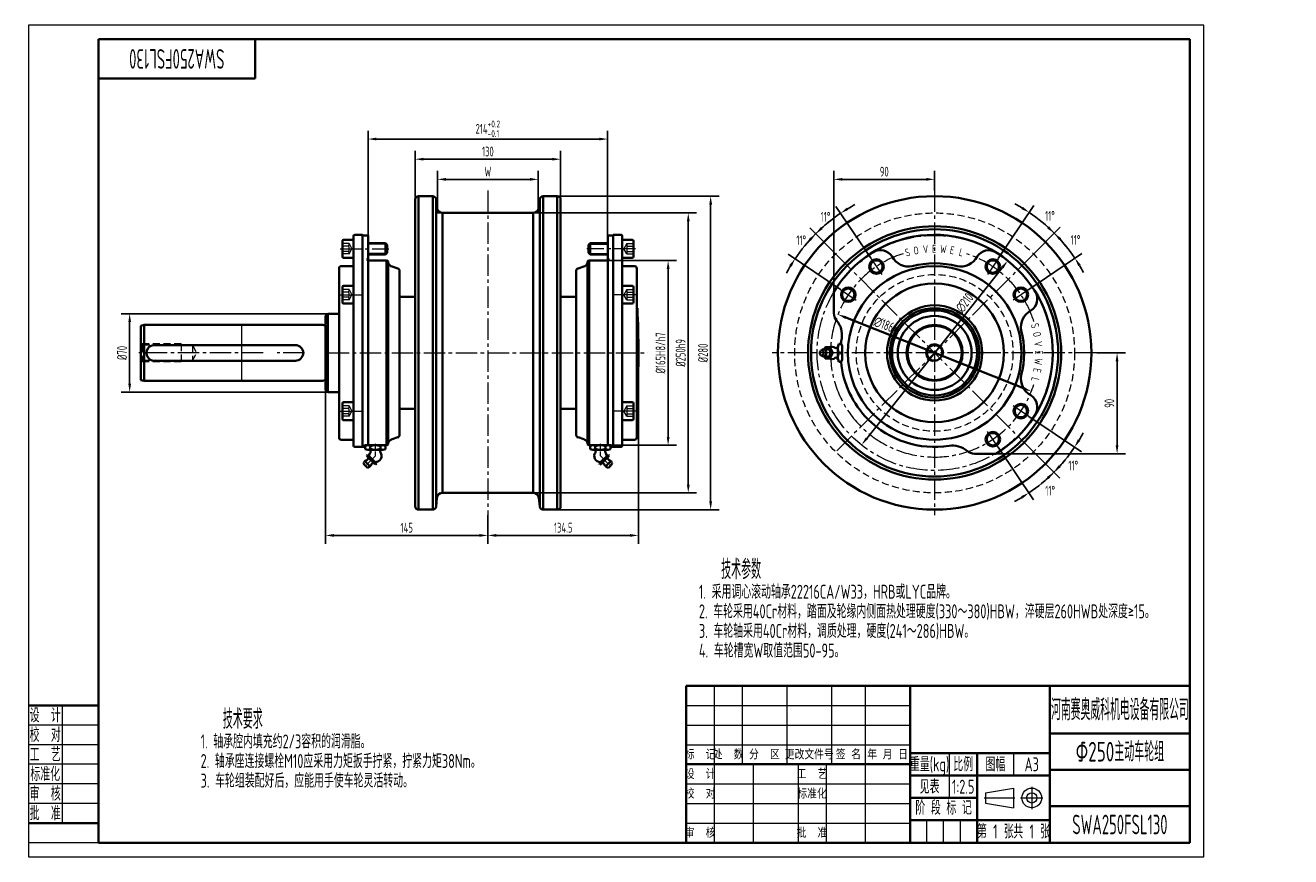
# Model space of a CAD drawing. Header units: millimetres. Extents: x -3 to 1128, y 0 to 742.
import ezdxf
from ezdxf.enums import TextEntityAlignment as Align

# ---------------------------------------------------------------- set-up
doc = ezdxf.new("R2010")
doc.units = ezdxf.units.MM
doc.linetypes.add('CENTER2', pattern=[28.575, 19.05, -3.175, 3.175, -3.175])
doc.linetypes.add('DASHED2', pattern=[9.525, 6.35, -3.175])
doc.layers.get('Defpoints').update_dxf_attribs({"lineweight": 18})
for name, color, linetype, lineweight in [('01.1', 1, 'Continuous', 18), ('01.2', 7, 'Continuous', 35), ('01.T', 3, 'Continuous', 18), ('02.1', 2, 'DASHED2', 18), ('04.1', 4, 'CENTER2', 18)]:
    doc.layers.add(name, color=color, linetype=linetype, lineweight=lineweight)
doc.styles.get("Standard").update_dxf_attribs({"font": 'isocp.shx', "width": 0.707, "bigfont": 'gbcbig.shx'})
doc.dimstyles.new('Tech_2.5', dxfattribs={"dimscale": 2.5, "dimtxt": 3.5, "dimasz": 3, "dimexe": 3, "dimexo": 0, "dimgap": 1, "dimtad": 1, "dimdec": 3, "dimdsep": 46, "dimtxsty": 'Standard', "dimcen": 0, "dimclrd": 1, "dimclre": 1, "dimclrt": 3, "dimazin": 2, "dimtfac": 1, "dimtdec": 3, "dimtmove": 0, "dimatfit": 0, "dimfxl": 0, "dimarcsym": 0})
doc.dimstyles.new('Tech_2.5$2', dxfattribs={"dimscale": 2.5, "dimtxt": 3.5, "dimasz": 3, "dimexe": 3, "dimexo": 0, "dimgap": 1, "dimtad": 1, "dimtih": 1, "dimtoh": 1, "dimdec": 3, "dimdsep": 46, "dimtxsty": 'Standard', "dimcen": 0, "dimclrd": 1, "dimclre": 1, "dimclrt": 3, "dimazin": 2, "dimtfac": 1, "dimtdec": 3, "dimtmove": 0, "dimatfit": 0, "dimfxl": 0, "dimarcsym": 0})

# ---------------------------------------------------------------- blocks, each defined once
blk = doc.blocks.new('A$C378E2D00')
at = {"layer": '01.1'}
for p, q in [((0, 297), (0, 0)), ((420, 297), (0, 297)), ((420, 0), (420, 297)), ((12, 54), (12, 12)), ((25, 47), (0, 47)), ((25, 40), (0, 40)), ((25, 33), (0, 33)), ((25, 26), (0, 26)), ((25, 19), (0, 19)), ((25, 5), (0, 5)), ((0, 0), (420, 0))]:
    blk.add_line(p, q, dxfattribs=at)
at = {"layer": '01.2'}
for p, q in [((415, 292), (25, 292)), ((25, 292), (25, 5)), ((81, 292), (81, 278)), ((415, 5), (415, 292)), ((81, 278), (25, 278)), ((25, 54), (0, 54)), ((25, 12), (0, 12)), ((25, 5), (415, 5))]:
    blk.add_line(p, q, dxfattribs=at)
at = {"layer": '01.T', "width": 0.707}
for s, p in [('设  计', (6, 50.5)), ('校  对', (6, 43.5)), ('工  艺', (6, 36.5)), ('标准化', (6, 29.5)), ('审  核', (6, 22.5)), ('批  准', (6, 15.5))]:
    blk.add_text(s, height=5, dxfattribs=at).set_placement(p, align=Align.MIDDLE_CENTER)
blk = doc.blocks.new('A$C6AAB7862')
at = {"layer": '01.1'}
for p, q in [((-16.5, 1.83), (-6.5, 3.5)), ((-16.5, 1.83), (-16.5, -1.83)), ((-6.5, 3.5), (-6.5, -3.5)), ((-16.5, -1.83), (-6.5, -3.5))]:
    blk.add_line(p, q, dxfattribs=at)
for radius in [3.5, 1.83]:
    blk.add_circle((0, 0), radius, dxfattribs=at)
at = {"layer": '04.1'}
for p, q in [((-17, 0), (-6, 0)), ((-4, 0), (4, 0)), ((0, 4), (0, -4))]:
    blk.add_line(p, q, dxfattribs=at)
blk = doc.blocks.new('A$C4369553E')
at = {"layer": '01.1'}
for p, q in [((-170, 56), (-170, 28)), ((-160, 56), (-160, 28)), ((-144, 56), (-144, 28)), ((-128, 56), (-128, 28)), ((-116, 56), (-116, 0)), ((-180, 49), (-100, 49)), ((-180, 42), (-100, 42)), ((-180, 35), (-100, 35)), ((-86, 32), (-86, 16)), ((-63, 32), (-63, 24)), ((-170, 28), (-170, 0)), ((-156, 28), (-156, 0)), ((-140, 28), (-140, 0)), ((-130, 28), (-130, 0)), ((-180, 21), (-100, 21)), ((-180, 14), (-100, 14)), ((-180, 7), (-100, 7)), ((-94, 0), (-94, 8)), ((-88, 0), (-88, 8)), ((-82, 0), (-82, 8))]:
    blk.add_line(p, q, dxfattribs=at)
at = {"layer": '01.2'}
for p, q in [((-180, 56), (-180, 0)), ((-180, 56), (0, 56)), ((-100, 0), (-100, 56)), ((-50, 0), (-50, 56)), ((0, 56), (0, 0)), ((-50, 39), (0, 39)), ((-100, 32), (-50, 32)), ((-76, 0), (-76, 32)), ((-180, 28), (-100, 28)), ((-100, 24), (-50, 24)), ((-50, 26), (0, 26)), ((-100, 16), (-76, 16)), ((-50, 13), (0, 13)), ((-100, 8), (-50, 8)), ((-180, 0), (0, 0))]:
    blk.add_line(p, q, dxfattribs=at)
blk.add_blockref('A$C6AAB7862', (-56.5, 16), dxfattribs=at)
at = {"layer": '01.T'}
for s, height, width, p in [('河南赛奥威科机电设备有限公司', 7.5, 0.625, (-25, 47.5)), ('重量(kg)', 5, 0.707, (-93, 28)), ('比例', 5, 0.707, (-81, 28)), ('图幅', 5, 0.707, (-69.5, 28)), ('A3', 5, 0.707, (-56.5, 28)), ('阶 段 标 记', 5, 0.707, (-88, 12.5)), ('第   张', 5, 0.707, (-69.5, 4)), ('共   张', 5, 0.707, (-56.5, 4))]:
    blk.add_text(s, height=height, dxfattribs=dict(at, width=width)).set_placement(p, align=Align.MIDDLE_CENTER)
for s, p in [('标  记', (-175, 31.5)), ('处  数', (-165, 31.5)), ('分  区', (-152, 31.5)), ('更改文件号', (-136, 31.5)), ('签 名', (-122, 31.5)), ('年 月 日', (-108, 31.5)), ('设  计', (-175, 24.5)), ('工  艺', (-135, 24.5)), ('校  对', (-175, 17.5)), ('标准化', (-135, 17.5)), ('审  核', (-175, 3.5)), ('批  准', (-135, 3.5))]:
    blk.add_text(s, height=3.5, dxfattribs=at).set_placement(p, align=Align.MIDDLE_CENTER)
blk = doc.blocks.new('A$C6BB804F5')
at = {"layer": '01.1'}
for p, q in [((-45, 125), (-45.5, 129.5)), ((-45, 125), (-40.5, 125)), ((45, 125), (40.5, 125)), ((45, 125), (45.5, 129.5)), ((-90.7, 97.2), (-107, 97.2)), ((90.7, 97.2), (107, 97.2)), ((-90.7, 88.8), (-107, 88.8)), ((90.7, 88.8), (107, 88.8)), ((-220, 25), (-220, -25))]:
    blk.add_line(p, q, dxfattribs=at)
at = {"layer": '01.2'}
for p, q in [((-65, 137), (-65, -137)), ((-62, 140), (-49.3, 140)), ((-62, 140), (-62, -140)), ((-49.3, 140), (-49.3, -140)), ((-45.5, 129.5), (-46.3, 137.3)), ((-46.3, 137.3), (-46.3, -137.3)), ((45.5, 129.5), (46.3, 137.3)), ((46.3, 137.3), (46.3, -137.3)), ((62, 140), (49.3, 140)), ((49.3, 140), (49.3, -140)), ((62, 140), (62, -140)), ((65, 137), (65, -137)), ((-40.5, 125), (40.5, 125)), ((-40.5, 125), (-40.5, -125)), ((40.5, 125), (40.5, -125)), ((-120, 104.5), (-120, -83)), ((-112, 105.5), (-119, 105.5)), ((-112, -84), (-112, 105.5)), ((-107, 105), (-111.5, 105)), ((-107, 105), (-107, -82.5)), ((107, 105), (111.5, 105)), ((107, 105), (107, -82.5)), ((112, 105.5), (112, -84)), ((112, 105.5), (119, 105.5)), ((120, 104.5), (120, -83)), ((-130, 100), (-130, 86)), ((-129, 101), (-120, 101)), ((-120, 101), (-120, 85)), ((-107, 98), (-91.5, 98)), ((-91.5, 98), (-91.5, 88)), ((-90, 96.5), (-91.5, 98)), ((-90, 96.5), (-90, 89.5)), ((90, 96.5), (91.5, 98)), ((90, 96.5), (90, 89.5)), ((107, 98), (91.5, 98)), ((91.5, 98), (91.5, 88)), ((120, 101), (120, 85)), ((129, 101), (120, 101)), ((130, 100), (130, 86)), ((-129, 85), (-120, 85)), ((-107.7, 83.7), (-107, 84.9)), ((-107, 88), (-91.5, 88)), ((-90.5, 82.5), (-107, 82.5)), ((-91.5, 88), (-90, 89.5)), ((-90.5, 82.5), (-90.5, -82.5)), ((-90.5, 82.5), (-89, 81.6)), ((-89, 81.6), (-89, -81.6)), ((90.5, 82.5), (89, 81.6)), ((89, 81.6), (89, -81.6)), ((91.5, 88), (90, 89.5)), ((90.5, 82.5), (90.5, -82.5)), ((90.5, 82.5), (107, 82.5)), ((107, 88), (91.5, 88)), ((107.7, 83.7), (107, 84.9)), ((129, 85), (120, 85)), ((-133, -75.5), (-133, 75.5)), ((-121, 77.5), (-131, 77.5)), ((-80.5, 75.4), (-85.6, 77.1)), ((-79, 73.5), (-79, -73.5)), ((79, 73.5), (79, -73.5)), ((79, 73.5), (79, -73.5)), ((80.5, 75.4), (85.6, 77.1)), ((121, 77.5), (131, 77.5)), ((133, -75.5), (133, 75.5)), ((-130, 59), (-130, 45)), ((-129, 60), (-120, 60)), ((-120, 60), (-120, 44)), ((129, 60), (120, 60)), ((120, 60), (120, 44)), ((130, 59), (130, 45)), ((-79, 50), (-65, 50)), ((79, 50), (65, 50)), ((-145, 33), (-143, 35)), ((-143, 35), (-143, -35)), ((-133, 35), (-143, 35)), ((-129, 44), (-120, 44)), ((129, 44), (120, 44)), ((133, 40), (133.5, 40)), ((-307, 25), (-310, 24.2)), ((-310, 24.2), (-310, -24.2)), ((-147.5, 25), (-307, 25)), ((-307, 25), (-307, -25)), ((-147.5, 25), (-146.5, 24.7)), ((-145.4, 24.7), (-146.3, 24.7)), ((-145, 33), (-145, 26.8)), ((-145, 26.8), (-144.8, 25.4)), ((-145, 24.9), (-145, -24.9)), ((-144.8, 25.4), (-144.8, 25.3)), ((-298, 7), (-172, 7)), ((-298, -7), (-172, -7)), ((-307, -25), (-310, -24.2)), ((-147.5, -25), (-307, -25)), ((-147.5, -25), (-146.5, -24.7)), ((-145.4, -24.7), (-146.3, -24.7)), ((-145, -26.8), (-144.8, -25.4)), ((-145, -26.8), (-145, -33)), ((-143, -35), (-145, -33)), ((-144.8, -25.4), (-144.8, -25.3)), ((-133, -35), (-143, -35)), ((-130, -45), (-130, -59)), ((-129, -44), (-120, -44)), ((-120, -44), (-120, -60)), ((120, -44), (120, -60)), ((129, -44), (120, -44)), ((130, -45), (130, -59)), ((133, -40), (133.5, -40)), ((-79, -50), (-65, -50)), ((79, -50), (65, -50)), ((-129, -60), (-120, -60)), ((129, -60), (120, -60)), ((-121, -77.5), (-131, -77.5)), ((-80.5, -75.4), (-85.6, -77.1)), ((80.5, -75.4), (85.6, -77.1)), ((121, -77.5), (131, -77.5)), ((-110.5, -84), (-119, -84)), ((-110.5, -84), (-110.5, -83)), ((-90.5, -82.5), (-110, -82.5)), ((-107.3, -82.5), (-109.5, -83.1)), ((-109.5, -85.9), (-109.5, -83.1)), ((-107.3, -86.5), (-109.5, -85.9)), ((-93.7, -82.5), (-107.3, -82.5)), ((-93.7, -86.5), (-107.3, -86.5)), ((-105.1, -83.2), (-105.1, -85.8)), ((-95.9, -85.8), (-95.9, -83.2)), ((-93.7, -82.5), (-91.5, -83.1)), ((-93.7, -86.5), (-91.5, -85.9)), ((-91.5, -85.9), (-91.5, -83.1)), ((-90.5, -82.5), (-89, -81.6)), ((90.5, -82.5), (89, -81.6)), ((90.5, -82.5), (110, -82.5)), ((93.7, -82.5), (91.5, -83.1)), ((91.5, -85.9), (91.5, -83.1)), ((93.7, -86.5), (91.5, -85.9)), ((93.7, -82.5), (107.3, -82.5)), ((93.7, -86.5), (107.3, -86.5)), ((95.9, -85.8), (95.9, -83.2)), ((105.1, -83.2), (105.1, -85.8)), ((107.3, -82.5), (109.5, -83.1)), ((107.3, -86.5), (109.5, -85.9)), ((109.5, -85.9), (109.5, -83.1)), ((110.5, -84), (110.5, -83)), ((110.5, -84), (119, -84)), ((-111, -99.1), (-110.7, -98.1)), ((-107.6, -102.5), (-111, -99.1)), ((-105.2, -101.4), (-109.9, -96.7)), ((-107.6, -91.1), (-108.2, -91.6)), ((-107.4, -92.9), (-108.2, -91.6)), ((-106.4, -91.8), (-107.6, -91.1)), ((-107.4, -92.9), (-101.4, -98.9)), ((-106.4, -91.8), (-100.3, -97.9)), ((-105.7, -93.1), (-106.1, -93.5)), ((-101.6, -97.2), (-102, -97.6)), ((-101.4, -98.9), (-100.1, -99.7)), ((-100.3, -97.9), (-99.6, -99.1)), ((-99.6, -99.1), (-100.1, -99.7)), ((100.3, -97.9), (99.6, -99.1)), ((99.6, -99.1), (100.1, -99.7)), ((101.4, -98.9), (100.1, -99.7)), ((106.4, -91.8), (100.3, -97.9)), ((107.4, -92.9), (101.4, -98.9)), ((101.6, -97.2), (102, -97.6)), ((105.2, -101.4), (109.9, -96.7)), ((105.7, -93.1), (106.1, -93.5)), ((106.4, -91.8), (107.6, -91.1)), ((107.4, -92.9), (108.2, -91.6)), ((107.6, -91.1), (108.2, -91.6)), ((107.6, -102.5), (111, -99.1)), ((111, -99.1), (110.7, -98.1)), ((-107.6, -102.5), (-106.6, -102.2)), ((107.6, -102.5), (106.6, -102.2)), ((-45.5, -129.5), (-46.3, -137.3)), ((-40.5, -125), (40.5, -125)), ((45.5, -129.5), (46.3, -137.3)), ((-62, -140), (-49.3, -140)), ((62, -140), (49.3, -140))]:
    blk.add_line(p, q, dxfattribs=at)
for centre, radius, start, end in [((-62, 137), 3, 90, 180), ((-49.3, 137), 3, 6, 90), ((49.3, 137), 3, 90, 174), ((62, 137), 3, 0, 90), ((-40.5, 130), 5, 186, 270), ((40.5, 130), 5, 270, 354), ((-119, 104.5), 1, 90, 180), ((-111.5, 105.5), 0.5, 180, 270), ((111.5, 105.5), 0.5, 270, 0), ((119, 104.5), 1, 0, 90), ((-129, 100), 1, 90, 180), ((129, 100), 1, 0, 90), ((-129, 86), 1, 180, 270), ((-107, 83.3), 0.8, 150, 270), ((-83.6, 82.5), 5.84, 201.7922, 249.3693), ((83.6, 82.5), 5.84, 290.6307, 338.2078), ((107, 83.3), 0.8, 270, 30), ((129, 86), 1, 270, 0), ((-131, 75.5), 2, 90, 180), ((-121, 78.5), 1, 270, 0), ((-81, 73.5), 2, 0, 75), ((81, 73.5), 2, 105, 180), ((121, 78.5), 1, 180, 270), ((131, 75.5), 2, 0, 90), ((-129, 59), 1, 90, 180), ((129, 59), 1, 0, 90), ((-129, 45), 1, 180, 270), ((129, 45), 1, 270, 0), ((-666, 0), 800.5, 357.1358, 2.8642), ((-146.3, 25.3), 0.6, 255, 270), ((-145.4, 25.3), 0.6, 270, 0), ((-298, 0), 7, 81.1947, 278.8053), ((-172, 0), 7, 270, 90), ((-146.3, -25.3), 0.6, 90, 105), ((-145.4, -25.3), 0.6, 360, 90), ((-129, -45), 1, 90, 180), ((129, -45), 1, 0, 90), ((-129, -59), 1, 180, 270), ((129, -59), 1, 270, 0), ((-131, -75.5), 2, 180, 270), ((-121, -78.5), 1, 0, 90), ((-83.6, -82.5), 5.84, 110.6307, 158.2078), ((-81, -73.5), 2, 285, 360), ((81, -73.5), 2, 180, 255), ((83.6, -82.5), 5.84, 21.7922, 69.3693), ((121, -78.5), 1, 90, 180), ((131, -75.5), 2, 270, 0), ((-119, -83), 1, 180, 270), ((-110, -83), 0.5, 90, 180), ((-107.3, -86.2), 3.66, 53.2387, 90), ((-107.3, -82.8), 3.66, 270, 306.7613), ((-106.2, -88), 1.5, 325.1501, 90), ((-100.5, -92), 5.5, 145.1501, 181.6582), ((-100.5, -97.5), 15, 72.0661, 107.9339), ((-100.5, -71.5), 15, 252.0661, 287.9339), ((-100.5, -92), 5.5, 268.3418, 34.8499), ((-94.8, -88), 1.5, 90, 214.8499), ((-93.7, -86.2), 3.66, 90, 126.7613), ((-93.7, -82.8), 3.66, 233.2387, 270), ((93.7, -86.2), 3.66, 53.2387, 90), ((93.7, -82.8), 3.66, 270, 306.7613), ((94.8, -88), 1.5, 325.1501, 90), ((100.5, -92), 5.5, 145.1501, 271.6582), ((100.5, -97.5), 15, 72.0661, 107.9339), ((100.5, -71.5), 15, 252.0661, 287.9339), ((106.2, -88), 1.5, 90, 214.8499), ((100.5, -92), 5.5, 358.3418, 34.8499), ((107.3, -86.2), 3.66, 90, 126.7613), ((107.3, -82.8), 3.66, 233.2387, 270), ((110, -83), 0.5, 0, 90), ((119, -83), 1, 270, 0), ((-107.5, -99), 3.3, 115.2197, 162.5), ((-111.2, -91.4), 5.17, 295.2197, 332.964), ((-105.8, -91.2), 2.31, 225, 262.4044), ((-107.5, -99), 3.3, 287.5, 334.7803), ((-108, -93.4), 2.31, 7.5956, 45), ((-98, -89.5), 9, 206.2917, 243.7083), ((-109.7, -101.2), 9, 26.2917, 63.7083), ((-99.9, -102.7), 5.17, 117.036, 154.7803), ((-99.7, -97.3), 2.31, 187.5956, 225), ((-101.9, -99.5), 2.31, 45, 82.4044), ((101.9, -99.5), 2.31, 97.5956, 135), ((99.7, -97.3), 2.31, 315, 352.4044), ((109.7, -101.2), 9, 116.2917, 153.7083), ((98, -89.5), 9, 296.2917, 333.7083), ((99.9, -102.7), 5.17, 25.2197, 62.964), ((107.5, -99), 3.3, 205.2197, 252.5), ((108, -93.4), 2.31, 135, 172.4044), ((105.8, -91.2), 2.31, 277.5956, 315), ((111.2, -91.4), 5.17, 207.036, 244.7803), ((107.5, -99), 3.3, 17.5, 64.7803), ((-40.5, -130), 5, 90, 174), ((40.5, -130), 5, 6, 90), ((-62, -137), 3, 180, 270), ((-49.3, -137), 3, 270, 354), ((49.3, -137), 3, 186, 270), ((62, -137), 3, 270, 0)]:
    blk.add_arc(centre, radius, start, end, dxfattribs=at)
at = {"layer": '02.1'}
for p, q in [((-124, 97.6), (-130, 97.6)), ((-124.2, 95.3), (-130, 95.3)), ((-124.2, 90.7), (-130, 90.7)), ((-124, 97.6), (-121.4, 93)), ((-124, 88.4), (-121.4, 93)), ((124, 97.6), (121.4, 93)), ((124, 88.4), (121.4, 93)), ((124, 97.6), (130, 97.6)), ((124.2, 95.3), (130, 95.3)), ((124.2, 90.7), (130, 90.7)), ((-124, 88.4), (-130, 88.4)), ((124, 88.4), (130, 88.4)), ((-124, 56.6), (-130, 56.6)), ((-124, 56.6), (-121.4, 52)), ((124, 56.6), (121.4, 52)), ((124, 56.6), (130, 56.6)), ((-124.2, 54.3), (-130, 54.3)), ((-124.2, 49.7), (-130, 49.7)), ((-124, 47.4), (-130, 47.4)), ((-124, 47.4), (-121.4, 52)), ((124, 47.4), (121.4, 52)), ((124, 47.4), (130, 47.4)), ((124.2, 54.3), (130, 54.3)), ((124.2, 49.7), (130, 49.7)), ((-308.5, 6.9), (-310, 8.4)), ((-274, 8), (-309.6, 8)), ((-308.5, 6.9), (-308.5, -6.9)), ((-264, 6.9), (-308.5, 6.9)), ((-274, 8), (-274, -8)), ((-264, 6.9), (-260, 0)), ((-264, 6.9), (-264, -6.9)), ((-264, -6.9), (-260, 0)), ((-308.5, -6.9), (-310, -8.4)), ((-274, -8), (-309.6, -8)), ((-264, -6.9), (-308.5, -6.9)), ((-124, -47.4), (-130, -47.4)), ((-124.2, -49.7), (-130, -49.7)), ((-124.2, -54.3), (-130, -54.3)), ((-124, -47.4), (-121.4, -52)), ((-124, -56.6), (-121.4, -52)), ((124, -47.4), (121.4, -52)), ((124, -56.6), (121.4, -52)), ((124, -47.4), (130, -47.4)), ((124.2, -49.7), (130, -49.7)), ((124.2, -54.3), (130, -54.3)), ((-124, -56.6), (-130, -56.6)), ((124, -56.6), (130, -56.6))]:
    blk.add_line(p, q, dxfattribs=at)
for centre, start, end in [((-139, 97.6), 351.2282, 360), ((-139, 93), 351.2282, 8.7718), ((-139, 88.4), 0, 8.7718), ((139, 97.6), 180, 188.7718), ((139, 93), 171.2282, 188.7718), ((139, 88.4), 171.2282, 180), ((-139, 56.6), 351.2282, 360), ((139, 56.6), 180, 188.7718), ((-139, 52), 351.2282, 8.7718), ((-139, 47.4), 0, 8.7718), ((139, 52), 171.2282, 188.7718), ((139, 47.4), 171.2282, 180), ((-139, -47.4), 351.2282, 360), ((-139, -52), 351.2282, 8.7718), ((-139, -56.6), 0, 8.7718), ((139, -47.4), 180, 188.7718), ((139, -52), 171.2282, 188.7718), ((139, -56.6), 171.2282, 180)]:
    blk.add_arc(centre, 15, start, end, dxfattribs=at)
at = {"layer": '04.1'}
for p, q in [((0, 145), (0, -145)), ((-132, 93), (-88.5, 93)), ((132, 93), (88.5, 93)), ((-132, 52), (-110, 52)), ((132, 52), (110, 52)), ((-143, 0), (143, 0)), ((-200.8, 0), (-315, 0)), ((-163.7, 0), (-188.1, 0)), ((-132, -52), (-110, -52)), ((132, -52), (110, -52))]:
    blk.add_line(p, q, dxfattribs=at)
at = {"layer": '04.1', "ltscale": 0.2}
for p, q in [((-100.5, -92), (-100.5, -80.5)), ((100.5, -92), (100.5, -80.5)), ((-100.5, -92), (-110, -101.5)), ((100.5, -92), (110, -101.5))]:
    blk.add_line(p, q, dxfattribs=at)
blk = doc.blocks.new('*D160')
at = {"layer": '01.1', "color": 1, "lineweight": -2}
blk.add_line((79.4, -31.6), (-79.4, 31.6), dxfattribs=at)
at = {"layer": '01.1', "color": 1}
for points in [[(-79, 32.8), (-79.9, 30.4), (-86.4, 34.4)], [(79.9, -30.4), (79, -32.8), (86.4, -34.4)]]:
    blk.add_solid(points, dxfattribs=at)
at = {"layer": 'Defpoints', "color": 0}
for p in [(-86.4, 34.4), (86.4, -34.4)]:
    blk.add_point(p, dxfattribs=at)
at = {"layer": '01.1', "color": 3, "insert": (-45.3, 25.4), "char_height": 8.75, "attachment_point": 5, "rotation": 338.3046}
blk.add_mtext('∅186', dxfattribs=at)
blk = doc.blocks.new('*D119')
at = {"layer": '01.1', "color": 1, "lineweight": -2}
for p, q in [((365.4, 574.9), (365.4, 612.4)), ((455.4, 574.9), (455.4, 612.4)), ((447.9, 604.9), (372.9, 604.9))]:
    blk.add_line(p, q, dxfattribs=at)
at = {"layer": '01.1', "color": 1}
for points in [[(372.9, 606.2), (372.9, 603.7), (365.4, 604.9)], [(447.9, 606.2), (447.9, 603.7), (455.4, 604.9)]]:
    blk.add_solid(points, dxfattribs=at)
at = {"layer": 'Defpoints', "color": 0}
for p in [(365.4, 604.9), (365.4, 574.9), (455.4, 574.9)]:
    blk.add_point(p, dxfattribs=at)
at = {"layer": '01.1', "color": 3, "insert": (410.4, 611.8), "char_height": 8.75, "attachment_point": 5}
blk.add_mtext('W', dxfattribs=at)
blk = doc.blocks.new('*D120')
at = {"layer": '01.1', "color": 1, "lineweight": -2}
for p, q in [((345.4, 586.9), (345.4, 630.4)), ((467.9, 622.9), (352.9, 622.9)), ((475.4, 586.9), (475.4, 630.4))]:
    blk.add_line(p, q, dxfattribs=at)
at = {"layer": '01.1', "color": 1}
for points in [[(352.9, 624.2), (352.9, 621.7), (345.4, 622.9)], [(467.9, 624.2), (467.9, 621.7), (475.4, 622.9)]]:
    blk.add_solid(points, dxfattribs=at)
at = {"layer": 'Defpoints', "color": 0}
for p in [(345.4, 622.9), (345.4, 586.9), (475.4, 586.9)]:
    blk.add_point(p, dxfattribs=at)
at = {"layer": '01.1', "color": 3, "insert": (410.4, 629.8), "char_height": 8.75, "attachment_point": 5}
blk.add_mtext('130', dxfattribs=at)
blk = doc.blocks.new('*D121')
at = {"layer": '01.1', "color": 1, "lineweight": -2}
for p, q in [((303.4, 554.9), (303.4, 648.4)), ((517.4, 554.9), (517.4, 648.4)), ((509.9, 640.9), (310.9, 640.9))]:
    blk.add_line(p, q, dxfattribs=at)
at = {"layer": '01.1', "color": 1}
for points in [[(310.9, 642.2), (310.9, 639.7), (303.4, 640.9)], [(509.9, 642.2), (509.9, 639.7), (517.4, 640.9)]]:
    blk.add_solid(points, dxfattribs=at)
at = {"layer": 'Defpoints', "color": 0}
for p in [(303.4, 640.9), (303.4, 554.9), (517.4, 554.9)]:
    blk.add_point(p, dxfattribs=at)
at = {"layer": '01.1', "color": 3, "insert": (410.4, 650.1), "char_height": 8.75, "attachment_point": 5}
blk.add_mtext('\\A1;214{\\H0.7x;\\S+0.2^ -0.1;}', dxfattribs=at)
blk = doc.blocks.new('*D123')
at = {"layer": '01.1', "color": 1, "lineweight": -2}
for p, q in [((450.9, 574.9), (596.9, 574.9)), ((589.4, 332.4), (589.4, 567.4)), ((450.9, 324.9), (596.9, 324.9))]:
    blk.add_line(p, q, dxfattribs=at)
at = {"layer": '01.1', "color": 1}
for points in [[(588.2, 567.4), (590.7, 567.4), (589.4, 574.9)], [(588.2, 332.4), (590.7, 332.4), (589.4, 324.9)]]:
    blk.add_solid(points, dxfattribs=at)
at = {"layer": 'Defpoints', "color": 0}
for p in [(450.9, 574.9), (589.4, 574.9), (450.9, 324.9)]:
    blk.add_point(p, dxfattribs=at)
at = {"layer": '01.1', "color": 3, "insert": (582.6, 449.9), "char_height": 8.75, "attachment_point": 5, "rotation": 90}
blk.add_mtext('%%c250h9', dxfattribs=at)
blk = doc.blocks.new('*D124')
at = {"layer": '01.1', "color": 1, "lineweight": -2}
for p, q in [((472.4, 589.9), (616.9, 589.9)), ((609.4, 317.4), (609.4, 582.4)), ((472.4, 309.9), (616.9, 309.9))]:
    blk.add_line(p, q, dxfattribs=at)
at = {"layer": '01.1', "color": 1}
for points in [[(608.2, 582.4), (610.7, 582.4), (609.4, 589.9)], [(608.2, 317.4), (610.7, 317.4), (609.4, 309.9)]]:
    blk.add_solid(points, dxfattribs=at)
at = {"layer": 'Defpoints', "color": 0}
for p in [(472.4, 589.9), (609.4, 589.9), (472.4, 309.9)]:
    blk.add_point(p, dxfattribs=at)
at = {"layer": '01.1', "color": 3, "insert": (602.6, 449.9), "char_height": 8.75, "attachment_point": 5, "rotation": 90}
blk.add_mtext('%%c280', dxfattribs=at)
blk = doc.blocks.new('*D125')
at = {"layer": '01.1', "color": 1, "lineweight": -2}
for p, q in [((265.4, 416.9), (265.4, 279.4)), ((410.4, 304.9), (410.4, 279.4)), ((402.9, 286.9), (272.9, 286.9))]:
    blk.add_line(p, q, dxfattribs=at)
at = {"layer": '01.1', "color": 1}
for points in [[(272.9, 288.2), (272.9, 285.7), (265.4, 286.9)], [(402.9, 288.2), (402.9, 285.7), (410.4, 286.9)]]:
    blk.add_solid(points, dxfattribs=at)
at = {"layer": 'Defpoints', "color": 0}
for p in [(265.4, 416.9), (410.4, 304.9), (265.4, 286.9)]:
    blk.add_point(p, dxfattribs=at)
at = {"layer": '01.1', "color": 3, "insert": (337.9, 293.8), "char_height": 8.75, "attachment_point": 5}
blk.add_mtext('145', dxfattribs=at)
blk = doc.blocks.new('*D126')
at = {"layer": '01.1', "color": 1, "lineweight": -2}
for p, q in [((544.9, 449.9), (544.9, 279.4)), ((410.4, 304.9), (410.4, 279.4)), ((417.9, 286.9), (537.4, 286.9))]:
    blk.add_line(p, q, dxfattribs=at)
at = {"layer": '01.1', "color": 1}
for points in [[(417.9, 288.2), (417.9, 285.7), (410.4, 286.9)], [(537.4, 288.2), (537.4, 285.7), (544.9, 286.9)]]:
    blk.add_solid(points, dxfattribs=at)
at = {"layer": 'Defpoints', "color": 0}
for p in [(544.9, 449.9), (410.4, 304.9), (544.9, 286.9)]:
    blk.add_point(p, dxfattribs=at)
at = {"layer": '01.1', "color": 3, "insert": (477.7, 293.8), "char_height": 8.75, "attachment_point": 5}
blk.add_mtext('134.5', dxfattribs=at)
blk = doc.blocks.new('*D127')
at = {"layer": '01.1', "color": 1, "lineweight": -2}
for p, q in [((897.2, 537.6), (921.7, 562.2)), ((893.6, 506.7), (941.1, 538.7))]:
    blk.add_line(p, q, dxfattribs=at)
for start, end in [(47.8421, 50.6842), (34, 45), (28.3158, 31.1579)]:
    blk.add_arc((809.5, 449.9), 151.2, start, end, dxfattribs=at)
at = {"layer": '01.1', "color": 1}
for points in [[(911.8, 562.9), (910.1, 561.1), (916.4, 556.8)], [(937.8, 527.5), (939.9, 528.8), (934.8, 534.5)]]:
    blk.add_solid(points, dxfattribs=at)
at = {"layer": 'Defpoints', "color": 0}
for p in [(923, 549.8), (897.2, 537.6), (893.6, 506.7), (879.5, 497.2), (721.8, 362.2)]:
    blk.add_point(p, dxfattribs=at)
at = {"layer": '01.1', "color": 3, "insert": (935.3, 550.8), "char_height": 8.75, "attachment_point": 5}
blk.add_mtext('11°', dxfattribs=at)
blk = doc.blocks.new('*D128')
at = {"layer": '01.1', "color": 1, "lineweight": -2}
for p, q in [((866.2, 534.1), (898.2, 581.5)), ((897.2, 537.6), (921.7, 562.2))]:
    blk.add_line(p, q, dxfattribs=at)
for start, end in [(58.8421, 61.6842), (45, 56), (39.3158, 42.1579)]:
    blk.add_arc((809.5, 449.9), 151.2, start, end, dxfattribs=at)
at = {"layer": '01.1', "color": 1}
for points in [[(888.4, 580.4), (887.1, 578.3), (894, 575.3)], [(920.7, 550.6), (922.5, 552.3), (916.4, 556.8)]]:
    blk.add_solid(points, dxfattribs=at)
at = {"layer": 'Defpoints', "color": 0}
for p in [(901.9, 569.6), (866.2, 534.1), (897.2, 537.6), (856.7, 520), (721.8, 362.2)]:
    blk.add_point(p, dxfattribs=at)
at = {"layer": '01.1', "color": 3, "insert": (912.5, 572.3), "char_height": 8.75, "attachment_point": 5}
blk.add_mtext('11°', dxfattribs=at)
blk = doc.blocks.new('*D129')
at = {"layer": '01.1', "color": 1, "lineweight": -2}
for p, q in [((893.6, 393.2), (940.6, 361.5)), ((897.2, 362.2), (921.3, 338.1))]:
    blk.add_line(p, q, dxfattribs=at)
for start, end in [(328.852, 331.7039), (315, 326), (309.2961, 312.148)]:
    blk.add_arc((809.5, 449.9), 150.7, start, end, dxfattribs=at)
at = {"layer": '01.1', "color": 1}
for points in [[(939.5, 371.3), (937.4, 372.7), (934.4, 365.7)], [(909.7, 339.1), (911.5, 337.3), (916, 343.4)]]:
    blk.add_solid(points, dxfattribs=at)
at = {"layer": 'Defpoints', "color": 0}
for p in [(721.8, 537.6), (879.5, 402.7), (893.6, 393.2), (897.2, 362.2), (922.6, 350.4)]:
    blk.add_point(p, dxfattribs=at)
at = {"layer": '01.1', "color": 3, "insert": (933.3, 349.3), "char_height": 8.75, "attachment_point": 5}
blk.add_mtext('11°', dxfattribs=at)
blk = doc.blocks.new('*D130')
at = {"layer": '01.1', "color": 1, "lineweight": -2}
for p, q in [((866.2, 365.8), (897.9, 318.8)), ((897.2, 362.2), (921.3, 338.1))]:
    blk.add_line(p, q, dxfattribs=at)
for start, end in [(317.852, 320.7039), (304, 315), (298.2961, 301.148)]:
    blk.add_arc((809.5, 449.9), 150.7, start, end, dxfattribs=at)
at = {"layer": '01.1', "color": 1}
for points in [[(922.1, 347.9), (920.3, 349.7), (916, 343.4)], [(886.8, 322), (888.1, 319.9), (893.8, 325)]]:
    blk.add_solid(points, dxfattribs=at)
at = {"layer": 'Defpoints', "color": 0}
for p in [(721.8, 537.6), (856.7, 379.9), (866.2, 365.8), (897.2, 362.2), (901.6, 330.6)]:
    blk.add_point(p, dxfattribs=at)
at = {"layer": '01.1', "color": 3, "insert": (912.7, 326.9), "char_height": 8.75, "attachment_point": 5}
blk.add_mtext('11°', dxfattribs=at)
blk = doc.blocks.new('*D131')
at = {"layer": '01.1', "color": 1, "lineweight": -2}
for p, q in [((752.7, 534.1), (721.2, 580.8)), ((721.8, 537.6), (697.9, 561.5))]:
    blk.add_line(p, q, dxfattribs=at)
for start, end in [(118.2835, 121.1417), (124, 135), (137.8583, 140.7165)]:
    blk.add_arc((809.5, 449.9), 150.4, start, end, dxfattribs=at)
at = {"layer": '01.1', "color": 1}
for points in [[(732.4, 577.6), (731.1, 579.7), (725.4, 574.6)], [(697.1, 551.7), (698.9, 549.9), (703.2, 556.2)]]:
    blk.add_solid(points, dxfattribs=at)
at = {"layer": 'Defpoints', "color": 0}
for p in [(710.2, 562.8), (721.8, 537.6), (752.7, 534.1), (762.2, 520), (897.2, 362.2)]:
    blk.add_point(p, dxfattribs=at)
at = {"layer": '01.1', "color": 3, "insert": (712, 571.5), "char_height": 8.75, "attachment_point": 5}
blk.add_mtext('11°', dxfattribs=at)
blk = doc.blocks.new('*D132')
at = {"layer": '01.1', "color": 1, "lineweight": -2}
for p, q in [((721.8, 537.6), (697.9, 561.5)), ((725.3, 506.7), (678.6, 538.2))]:
    blk.add_line(p, q, dxfattribs=at)
for start, end in [(129.2835, 132.1417), (135, 146), (148.8583, 151.7165)]:
    blk.add_arc((809.5, 449.9), 150.4, start, end, dxfattribs=at)
at = {"layer": '01.1', "color": 1}
for points in [[(709.5, 560.5), (707.7, 562.3), (703.2, 556.2)], [(679.7, 528.4), (681.9, 527), (684.8, 534)]]:
    blk.add_solid(points, dxfattribs=at)
at = {"layer": 'Defpoints', "color": 0}
for p in [(690.5, 541.8), (721.8, 537.6), (725.3, 506.7), (739.4, 497.2), (897.2, 362.2)]:
    blk.add_point(p, dxfattribs=at)
at = {"layer": '01.1', "color": 3, "insert": (690.3, 550.5), "char_height": 8.75, "attachment_point": 5}
blk.add_mtext('11°', dxfattribs=at)
blk = doc.blocks.new('*D133')
at = {"layer": '01.1', "color": 1, "lineweight": -2}
for p, q in [((954.5, 449.9), (980, 449.9)), ((972.5, 367.4), (972.5, 442.4)), ((864.1, 359.9), (980, 359.9))]:
    blk.add_line(p, q, dxfattribs=at)
at = {"layer": '01.1', "color": 1}
for points in [[(971.2, 442.4), (973.7, 442.4), (972.5, 449.9)], [(971.2, 367.4), (973.7, 367.4), (972.5, 359.9)]]:
    blk.add_solid(points, dxfattribs=at)
at = {"layer": 'Defpoints', "color": 0}
for p in [(954.5, 449.9), (972.5, 449.9), (864.1, 359.9)]:
    blk.add_point(p, dxfattribs=at)
at = {"layer": '01.1', "color": 3, "insert": (965.6, 404.9), "char_height": 8.75, "attachment_point": 5, "rotation": 90}
blk.add_mtext('90', dxfattribs=at)
blk = doc.blocks.new('*D134')
at = {"layer": '01.1', "color": 1, "lineweight": -2}
for p, q in [((719.5, 504.6), (719.5, 612.4)), ((809.5, 594.9), (809.5, 612.4)), ((727, 604.9), (802, 604.9))]:
    blk.add_line(p, q, dxfattribs=at)
at = {"layer": '01.1', "color": 1}
for points in [[(727, 606.2), (727, 603.7), (719.5, 604.9)], [(802, 606.2), (802, 603.7), (809.5, 604.9)]]:
    blk.add_solid(points, dxfattribs=at)
at = {"layer": 'Defpoints', "color": 0}
for p in [(809.5, 604.9), (809.5, 594.9), (719.5, 504.6)]:
    blk.add_point(p, dxfattribs=at)
at = {"layer": '01.1', "color": 3, "insert": (764.5, 611.8), "char_height": 8.75, "attachment_point": 5}
blk.add_mtext('90', dxfattribs=at)
blk = doc.blocks.new('*D135')
at = {"layer": '01.1', "color": 1, "lineweight": -2}
blk.add_line((748.9, 373.6), (870.1, 526.3), dxfattribs=at)
at = {"layer": '01.1', "color": 1}
for points in [[(869.1, 527.1), (871.1, 525.5), (874.8, 532.2)], [(747.9, 374.3), (749.8, 372.8), (744.2, 367.7)]]:
    blk.add_solid(points, dxfattribs=at)
at = {"layer": 'Defpoints', "color": 0}
for p in [(874.8, 532.2), (744.2, 367.7)]:
    blk.add_point(p, dxfattribs=at)
at = {"layer": '01.1', "color": 3, "insert": (836.3, 494.7), "char_height": 8.75, "attachment_point": 5, "rotation": 51.5544}
blk.add_mtext('∅210', dxfattribs=at)
blk = doc.blocks.new('*D180')
at = {"layer": '01.1', "color": 1, "lineweight": -2}
for p, q in [((517.4, 532.4), (578.9, 532.4)), ((571.4, 524.9), (571.4, 374.9)), ((517.4, 367.4), (578.9, 367.4))]:
    blk.add_line(p, q, dxfattribs=at)
at = {"layer": '01.1', "color": 1}
for points in [[(570.2, 524.9), (572.7, 524.9), (571.4, 532.4)], [(570.2, 374.9), (572.7, 374.9), (571.4, 367.4)]]:
    blk.add_solid(points, dxfattribs=at)
at = {"layer": 'Defpoints', "color": 0}
for p in [(517.4, 532.4), (517.4, 367.4), (571.4, 367.4)]:
    blk.add_point(p, dxfattribs=at)
at = {"layer": '01.1', "color": 3, "insert": (564.6, 449.9), "char_height": 8.75, "attachment_point": 5, "rotation": 90}
blk.add_mtext('%%c165H8/h7', dxfattribs=at)
blk = doc.blocks.new('*D181')
at = {"layer": '01.1', "color": 1, "lineweight": -2}
for p, q in [((267.4, 484.9), (82.9, 484.9)), ((90.4, 422.4), (90.4, 477.4)), ((267.4, 414.9), (82.9, 414.9))]:
    blk.add_line(p, q, dxfattribs=at)
at = {"layer": '01.1', "color": 1}
for points in [[(89.2, 477.4), (91.7, 477.4), (90.4, 484.9)], [(89.2, 422.4), (91.7, 422.4), (90.4, 414.9)]]:
    blk.add_solid(points, dxfattribs=at)
at = {"layer": 'Defpoints', "color": 0}
for p in [(90.4, 484.9), (267.4, 484.9), (267.4, 414.9)]:
    blk.add_point(p, dxfattribs=at)
at = {"layer": '01.1', "color": 3, "insert": (83.6, 449.9), "char_height": 8.75, "attachment_point": 5, "rotation": 90}
blk.add_mtext('%%c70', dxfattribs=at)
blk = doc.blocks.new('A$C1CE47914')
at = {"layer": '01.1'}
blk.add_arc((0, 0), 8, 349.4028374, 256.0444819, dxfattribs=at)
at = {"layer": '01.2'}
for p, q in [((-90, 35.5422), (-90, 54.6338)), ((-97.9202, 4.75), (-98.4911, 3.2056)), ((-94.291, 5), (-97.4872, 5)), ((-94.291, 5), (-93.7626, 5)), ((-93.5126, 4.933), (-93.9081, 4.8215)), ((-91.6621, 0.25), (-93.858, 4.75)), ((-91.1338, 0.25), (-93.3296, 4.75)), ((-86.5, 4.9773), (-86.5, -4.9773)), ((-83.3348, 8), (-85.6652, 8)), ((-82.5, 5), (-82.5, -5)), ((-98.4911, -3.2056), (-97.9202, -4.75)), ((-97.4872, -5), (-94.291, -5)), ((-94.291, -5), (-93.7626, -5)), ((-93.5126, -4.933), (-93.9081, -4.8215)), ((-93.858, -4.75), (-91.6621, -0.25)), ((-93.3296, -4.75), (-91.1338, -0.25)), ((-83.3348, -8), (-85.6652, -8)), ((35.5422, -90), (54.6338, -90))]:
    blk.add_line(p, q, dxfattribs=at)
for centre, radius in [((0, 0), 140), ((-52.0049, 77.1005), 6.5), ((-52.0049, 77.1005), 5.5), ((52.0049, 77.1005), 6.5), ((52.0049, 77.1005), 5.5), ((-77.1005, 52.0049), 6.5), ((-77.1005, 52.0049), 5.5), ((0, 0), 61.9641), ((77.1005, 52.0049), 6.5), ((77.1005, 52.0049), 5.5), ((0, 0), 42.5), ((0, 0), 40), ((0, 0), 38), ((0, 0), 33), ((0, 0), 25), ((0, 0), 24.1962), ((0, 0), 6.9175), ((77.1005, -52.0049), 6.5), ((77.1005, -52.0049), 5.5), ((52.0049, -77.1005), 6.5), ((52.0049, -77.1005), 5.5)]:
    blk.add_circle(centre, radius, dxfattribs=at)
for centre, radius, start, end in [((0, 0), 113.0625, 45, 135), ((-0.2444, 0.8657), 104.6283, 44.5701514, 149.0762466), ((0, 0), 110.3784, 45, 135), ((-48.6298, 78.7034), 13.0029, 34.1581474, 118.0452368), ((48.3849, 79.0536), 12.6045, 60.2793623, 146.5338993), ((0, 0), 113.0625, 135, 225), ((-23.2028, 93.7196), 16.5727, 207.7456341, 281.1242857), ((0, 0), 80, 75.5185774, 104.4814226), ((23.2028, 93.7196), 16.5727, 258.8757143, 332.2543659), ((0, 0), 113.0625, 315, 45), ((0, 0), 110.3784, 135, 225), ((0, 0), 77.5, 45, 135), ((0.9557, -0.2552), 104.5728, 300.8844607, 45.4691413), ((0, 0), 110.3784, 315, 45), ((0, 0), 77.5, 135, 225), ((0, 0), 77.5, 225, 45), ((79.0536, 48.3849), 12.6045, 303.4661007, 29.7206377), ((-80, 35.5422), 10, 180, 220.6477504), ((93.7196, 23.2028), 16.5727, 117.7456341, 191.1242857), ((-102.7619, 16), 20, 351.1501169, 40.6477504), ((0, 0), 84, 171.1501169, 174.5349762), ((0, 0), 80, 345.5185774, 14.4814226), ((-97.4872, 4.5), 0.5, 90, 150), ((-92, 0), 5.5, 55.1500954, 114.6199773), ((-94.291, 4.5), 0.5, 30, 90), ((-93.7626, 4.5), 0.5, 30, 90), ((-88, 5.7446), 1.5, 235.1500954, 360), ((-76.5, 4), 10, 156.4218215, 203.5781785), ((-92.5, 4), 10, 336.4218215, 23.5781785), ((-97.4872, -4.5), 0.5, 210, 270), ((-92, 0), 5.5, 245.3800227, 304.8499046), ((-94.291, -4.5), 0.5, 270, 330), ((-93.7626, -4.5), 0.5, 270, 330), ((-88, -5.7446), 1.5, 360, 124.8499046), ((-76.5, -4), 10, 156.4218215, 203.5781785), ((0, 0), 84, 185.4650238, 225), ((-92.5, -4), 10, 336.4218215, 23.5781785), ((93.7196, -23.2028), 16.5727, 168.8757143, 242.2543659), ((78.6574, -48.662), 13.0554, 332.1672074, 55.754004), ((0, 0), 84, 225, 278.8498831), ((0, 0), 110.3784, 225, 315), ((0, 0), 113.0625, 225, 315), ((16, -102.7619), 20, 49.3522496, 98.8498831), ((35.5422, -80), 10, 229.3522496, 270)]:
    blk.add_arc(centre, radius, start, end, dxfattribs=at)
blk.add_ellipse((-100.8388, 0), major_axis=(0, -2.4), ratio=0.707106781, dxfattribs=at)
for centre, major_axis, ratio, start_param, end_param in [((-99.0453, 0), (0, -3.3), 0.707106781, 6.32438283, 9.383580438), ((-95.8891, 0), (0, 3.5451), 0.796209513, 2.509975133, 6.914802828)]:
    blk.add_ellipse(centre, major_axis=major_axis, ratio=ratio, start_param=start_param, end_param=end_param, dxfattribs=at)
for points in [[(-101.0909, 2.3734), (-98.9492, 3.2972), (-97.2115, 2.7873), (-96.1052, 2.9607), (-95.3097, 3.4696)], [(-101.0909, -2.3734), (-98.9492, -3.2972), (-97.2115, -2.7873), (-96.1052, -2.9607), (-95.3097, -3.4696)]]:
    blk.add_spline(points, degree=3, dxfattribs=at)
at = {"layer": '02.1'}
for radius in [125, 70]:
    blk.add_circle((0, 0), radius, dxfattribs=at)
at = {"layer": '04.1'}
for p, q in [((0, 145), (0, -145)), ((87.6812, -87.6812), (-87.6812, 87.6812)), ((87.6812, 87.6812), (-87.6812, -87.6812)), ((-56.7581, 84.1473), (-47.2518, 70.0537)), ((56.7581, 84.1473), (47.2518, 70.0537)), ((-84.1473, 56.7581), (-70.0537, 47.2518)), ((84.1473, 56.7581), (70.0537, 47.2518)), ((145, 0), (-145, 0)), ((84.1473, -56.7581), (70.0537, -47.2518)), ((56.7581, -84.1473), (47.2518, -70.0537))]:
    blk.add_line(p, q, dxfattribs=at)
blk.add_circle((0, 0), 105, dxfattribs=at)
for start, end in [(107.6384922, 342.2644513), (17.6182112, 71.9275187)]:
    blk.add_arc((0, 0), 93, start, end, dxfattribs=at)
at = {"layer": '01.2', "width": 0.707}
for s, rotation, p in [('S', 15, (-25.3686, 85.8597)), ('O', 10, (-18.1929, 87.6728)), ('V', 5, (-10.094, 88.9588)), ('W', 355, (4.545, 89.4442)), ('E', 350, (13.1827, 88.5562)), ('L', 345, (21.1671, 86.9855)), ('S', 285, (85.8597, 25.3686)), ('O', 280, (87.6728, 18.1929)), ('V', 275, (88.9588, 10.094)), ('E', 270, (89.5, 2.3952)), ('W', 265, (89.4442, -4.545)), ('L', 255, (86.9855, -21.1671)), ('E', 260, (88.5562, -13.1827))]:
    blk.add_text(s, height=7, rotation=rotation, dxfattribs=at).set_placement(p)
blk.add_text('E', height=7, dxfattribs=at).set_placement((-2.3952, 89.5))
at = {"layer": '01.1'}
dim = blk.add_diameter_dim_2p(p1=(86.4121, -34.3795), p2=(-86.4121, 34.3795), dimstyle='Tech_2.5', dxfattribs=at)
dim.commit()
dim.dimension.update_dxf_attribs({"geometry": '*D160', "text_midpoint": (-47.858, 19.0405), "dimtype": 131})

msp = doc.modelspace()

# ---------------------------------------------------------------- block references
at = {"layer": '01.1', "xscale": 2.5, "yscale": 2.5, "zscale": 2.5}
msp.add_blockref('A$C378E2D00', (0, 0), dxfattribs=at)
at = {"layer": '01.2'}
for name, p in [('A$C6BB804F5', (410.429, 449.9249)), ('A$C1CE47914', (809.4873, 449.9249))]:
    msp.add_blockref(name, p, dxfattribs=at)
at = {"layer": '01.2', "xscale": 2.5, "yscale": 2.5, "zscale": 2.5}
msp.add_blockref('A$C4369553E', (1037.5, 12.5), dxfattribs=at)

# ---------------------------------------------------------------- texts
at = {"layer": '01.T', "width": 0.6}
msp.add_text('SWA250FSL130', height=17.5, rotation=180, dxfattribs=at).set_placement((132.5, 712.5), align=Align.MIDDLE_CENTER)
at = {"layer": '01.T', "width": 0.707}
for s, height, p in [('技术参数', 17.5, (618.7995, 256.6021)), ('1. 采用调心滚动轴承22216CA/W33，HRB或LYC品牌。', 12.5, (598.9201, 236.6021)), ('2. 车轮采用40Cr材料，踏面及轮缘内侧面热处理硬度(330～380)HBW，淬硬层260HWB处深度≥15。', 12.5, (598.9201, 219.1021)), ('3. 车轮轴采用40Cr材料，调质处理，硬度(241～286)HBW。', 12.5, (598.9201, 201.6021)), ('4. 车轮槽宽W取值范围50-95。', 12.5, (598.9201, 184.1021)), ('技术要求', 17.5, (173.6572, 122.9369)), ('1. 轴承腔内填充约2/3容积的润滑脂。', 12.5, (153.7778, 102.9369)), ('2. 轴承座连接螺栓M10应采用力矩扳手拧紧，拧紧力矩38Nm。', 12.5, (153.7778, 85.4369)), ('3. 车轮组装配好后，应能用手使车轮灵活转动。', 12.5, (153.7778, 67.9369))]:
    msp.add_text(s, height=height, dxfattribs=at).set_placement(p, align=Align.MIDDLE_LEFT)
at = {"layer": '01.T'}
for s, height, width, p in [('Φ250主动车轮组', 17.5, 0.707, (975, 93.75)), ('见表', 12.5, 0.707, (805, 62.5)), ('1:2.5', 12.5, 0.707, (835, 62.5)), ('SWA250FSL130', 17.5, 0.6, (975, 28.75)), ('1', 12.5, 0.707, (863.75, 22.5)), ('1', 12.5, 0.707, (896.25, 22.5))]:
    msp.add_text(s, height=height, dxfattribs=dict(at, width=width)).set_placement(p, align=Align.MIDDLE_CENTER)

# ---------------------------------------------------------------- dimensions: what is measured, and where the dimension line sits
at = {"layer": '01.1'}
for base, p1, p2, text, picture, middle in [((303.429, 640.9249), (517.429, 554.9249), (303.429, 554.9249), '\\A1;<>{\\H0.7x;\\S+0.2^ -0.1;}', '*D121', (410.429, 650.1156)), ((365.429, 604.9249), (455.429, 574.9249), (365.429, 574.9249), 'W', '*D119', (410.429, 611.7999))]:
    dim = msp.add_linear_dim(base=base, p1=p1, p2=p2, text=text, dimstyle='Tech_2.5', dxfattribs=at)
    dim.commit()
    dim.dimension.update_dxf_attribs({"geometry": picture, "text_midpoint": middle})
for base, p1, p2, picture, middle in [((345.429, 622.9249), (475.429, 586.9249), (345.429, 586.9249), '*D120', (410.429, 629.7999)), ((809.4873, 604.9249), (719.4873, 504.5588), (809.4873, 594.9249), '*D134', (764.4873, 611.7999)), ((544.929, 286.9249), (410.429, 304.9249), (544.929, 449.9249), '*D126', (477.679, 293.7999)), ((265.429, 286.9249), (410.429, 304.9249), (265.429, 416.9249), '*D125', (337.929, 293.7999))]:
    dim = msp.add_linear_dim(base=base, p1=p1, p2=p2, dimstyle='Tech_2.5', dxfattribs=at)
    dim.commit()
    dim.dimension.update_dxf_attribs({"geometry": picture, "text_midpoint": middle})
for base, p1, p2, text, picture, middle in [((609.429, 589.9249), (472.429, 309.9249), (472.429, 589.9249), '%%c<>', '*D124', (602.5531, 449.9249)), ((589.429, 574.9249), (450.9269, 324.9249), (450.9269, 574.9249), '%%c<>h9', '*D123', (582.5531, 449.9249)), ((571.429, 367.425), (517.429, 532.4249), (517.429, 367.425), '%%c<>H8/h7', '*D180', (564.554, 449.9249)), ((90.429, 484.9249), (267.429, 414.9249), (267.429, 484.9249), '%%c<>', '*D181', (83.554, 449.9249))]:
    dim = msp.add_linear_dim(base=base, p1=p1, p2=p2, angle=90, text=text, dimstyle='Tech_2.5', dxfattribs=at)
    dim.commit()
    dim.dimension.update_dxf_attribs({"geometry": picture, "text_midpoint": middle})
for base, line1, line2, picture, middle in [((710.1848, 562.826), ((752.7292, 534.0722), (762.2355, 519.9786)), ((897.1685, 362.2437), (721.806, 537.6062)), '*D131', (711.9606, 571.5073)), ((901.8892, 569.6229), ((866.2454, 534.0722), (856.7391, 519.9786)), ((897.1685, 537.6062), (721.806, 362.2437)), '*D128', (912.5085, 572.2814)), ((690.4667, 541.8039), ((725.34, 506.683), (739.4336, 497.1767)), ((897.1685, 362.2437), (721.806, 537.6062)), '*D132', (690.2717, 550.4629)), ((923.031, 549.7926), ((897.1685, 537.6062), (721.806, 362.2437)), ((893.6346, 506.683), (879.541, 497.1767)), '*D127', (935.3431, 550.821)), ((922.6373, 350.4035), ((893.6346, 393.1668), (879.541, 402.6731)), ((897.1685, 362.2437), (721.806, 537.6062)), '*D129', (933.335, 349.276)), ((901.5688, 330.642), ((897.1685, 362.2437), (721.806, 537.6062)), ((866.2454, 365.7776), (856.7391, 379.8713)), '*D130', (912.7303, 326.8551))]:
    dim = msp.add_angular_dim_2l(base=base, line1=line1, line2=line2, dimstyle='Tech_2.5$2', override={"dimtmove": 2}, dxfattribs=at)
    dim.commit()
    dim.dimension.update_dxf_attribs({"geometry": picture, "text_midpoint": middle, "dimtype": 162})
dim = msp.add_diameter_dim_2p(p1=(744.2013, 367.6891), p2=(874.7733, 532.1608), dimstyle='Tech_2.5', dxfattribs=at)
dim.commit()
dim.dimension.update_dxf_attribs({"geometry": '*D135', "text_midpoint": (841.6513, 490.4395), "dimtype": 163})
dim = msp.add_linear_dim(base=(972.4873, 449.9249), p1=(864.1211, 359.9249), p2=(954.4873, 449.9249), angle=90, dimstyle='Tech_2.5', dxfattribs=at)
dim.commit()
dim.dimension.update_dxf_attribs({"geometry": '*D133', "text_midpoint": (965.6123, 404.9249)})

doc.saveas('drawing.dxf')
